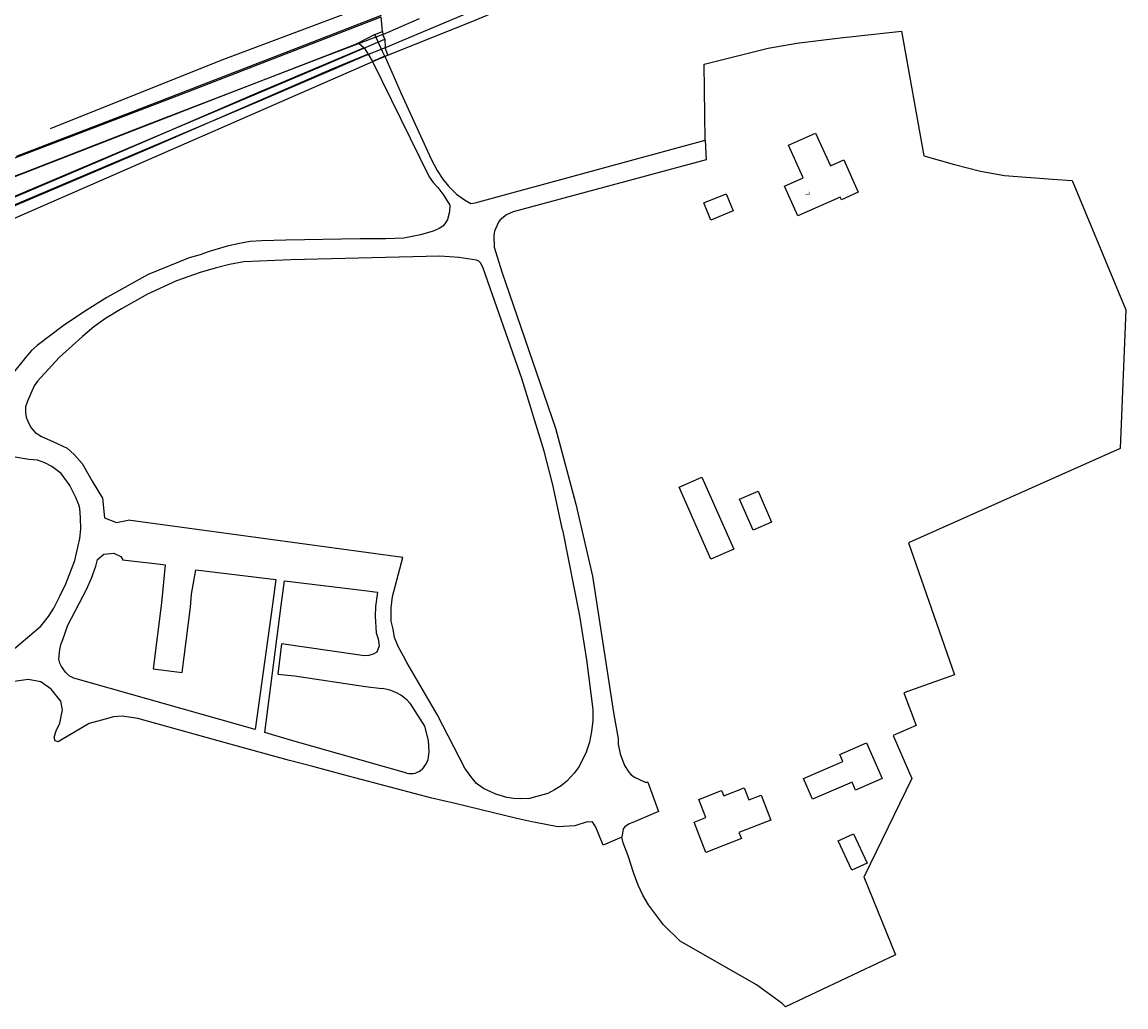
# Model space of a CAD drawing. Extents: x 145741 to 149421, y 457889 to 459999.
# Tile 62 of 84: x 148493 to 148710, y 459246 to 459439. Entities that reach past the tile are written whole.
import ezdxf
from ezdxf.enums import TextEntityAlignment as Align

# ---------------------------------------------------------------- set-up
doc = ezdxf.new("R2010")
doc.units = 0
doc.header["$LTSCALE"] = 4
doc.layers.get('0').update_dxf_attribs({"linetype": 'CONTINUOUS'})
doc.styles.add('ISO', font='ISO')

msp = doc.modelspace()

# ---------------------------------------------------------------- linework, layer by layer
at = {"linetype": 'Continuous'}
for p, q in [((148597.12, 459448.13), (148564.57, 459434.37)), ((148526.73, 459426.09), (148563.83, 459440.47)), ((148564.09, 459437.61), (148563.83, 459440.47)), ((148564.14, 459437.02), (148571.37, 459440.17)), ((148581.49, 459439.46), (148565.16, 459432.91)), ((148562.55, 459436.98), (148559.18, 459435.27)), ((148562.55, 459436.98), (148564.09, 459437.61)), ((148564.08, 459433.65), (148562.55, 459436.98)), ((148564.09, 459437.61), (148564.14, 459437.02)), ((148564.51, 459436.08), (148564.14, 459437.02)), ((148564.51, 459436.08), (148564.57, 459434.37)), ((148645.64, 459435.3), (148653.63, 459436.29)), ((148653.63, 459436.29), (148666.21, 459437.64)), ((148666.21, 459437.64), (148670.62, 459413.15)), ((148558.55, 459434.95), (148530.58, 459424.13)), ((148560.49, 459434.38), (148539.36, 459425.44)), ((148559.18, 459435.27), (148558.55, 459434.95)), ((148559.18, 459435.27), (148559.5, 459435.27)), ((148559.5, 459435.27), (148560.49, 459434.38)), ((148560.49, 459434.38), (148561.27, 459433.14)), ((148564.54, 459432.77), (148564.08, 459433.65)), ((148565.12, 459433.01), (148564.57, 459434.37)), ((148627.43, 459431.17), (148639.98, 459434.3)), ((148639.98, 459434.3), (148645.64, 459435.3)), ((148561.27, 459433.14), (148554.13, 459430.19)), ((148561.27, 459433.14), (148562.1, 459431.7)), ((148564.54, 459432.77), (148562.1, 459431.7)), ((148562.1, 459431.7), (148573.29, 459408.98)), ((148564.54, 459432.77), (148567.77, 459425.42)), ((148565.12, 459433.01), (148565.16, 459432.91)), ((148554.13, 459430.19), (148518.37, 459414.62)), ((148627.62, 459416.2), (148627.43, 459431.17)), ((148482.77, 459409.33), (148526.73, 459426.09)), ((148539.36, 459425.44), (148509.11, 459412.42)), ((148567.77, 459425.42), (148573.64, 459412.47)), ((148530.58, 459424.13), (148484.11, 459406.08)), ((148582.3, 459403.85), (148627.62, 459416.2)), ((148627.62, 459416.2), (148627.79, 459412.3)), ((148644.01, 459415.22), (148649.34, 459417.61)), ((148649.34, 459417.61), (148652.24, 459411.14)), ((148518.37, 459414.62), (148484.88, 459400.37)), ((148646.9, 459408.77), (148644.01, 459415.22)), ((148509.11, 459412.42), (148456.4, 459389.96)), ((148573.64, 459412.47), (148574.86, 459410.23)), ((148627.79, 459412.3), (148589.78, 459402.11)), ((148652.24, 459411.14), (148654.88, 459412.32)), ((148654.88, 459412.32), (148657.74, 459405.94)), ((148670.62, 459413.15), (148676.65, 459411.39)), ((148574.86, 459410.23), (148575.94, 459408.54)), ((148676.65, 459411.39), (148681.79, 459410.1)), ((148681.79, 459410.1), (148686.5, 459409.23)), ((148573.29, 459408.98), (148574.08, 459407.86)), ((148574.08, 459407.86), (148574.99, 459406.88)), ((148575.94, 459408.54), (148577.04, 459407.15)), ((148643.23, 459407.12), (148646.9, 459408.77)), ((148686.5, 459409.23), (148695.97, 459408.5)), ((148695.97, 459408.5), (148699.84, 459408.29)), ((148699.84, 459408.29), (148710.42, 459382.77)), ((148574.99, 459406.88), (148576.12, 459405.33)), ((148576.12, 459405.33), (148577.32, 459403.39)), ((148577.04, 459407.15), (148578.65, 459405.6)), ((148578.65, 459405.6), (148580.21, 459404.45)), ((148627.34, 459403.88), (148631.71, 459405.64)), ((148631.71, 459405.64), (148633.12, 459402.27)), ((148645.85, 459401.27), (148643.23, 459407.12)), ((148657.74, 459405.94), (148654.43, 459404.45)), ((148577.32, 459403.39), (148577.27, 459402.06)), ((148580.21, 459404.45), (148581.45, 459403.73)), ((148581.45, 459403.73), (148582.3, 459403.85)), ((148628.71, 459400.42), (148627.34, 459403.88)), ((148654.18, 459405), (148645.85, 459401.27)), ((148654.43, 459404.45), (148654.18, 459405)), ((148577.27, 459402.06), (148576.88, 459400.57)), ((148588.5, 459401.51), (148587.26, 459400.52)), ((148589.78, 459402.11), (148588.5, 459401.51)), ((148633.12, 459402.27), (148628.71, 459400.42)), ((148575.23, 459398.81), (148574.02, 459398.3)), ((148575.93, 459399.28), (148575.23, 459398.81)), ((148576.34, 459399.75), (148575.93, 459399.28)), ((148576.88, 459400.57), (148576.34, 459399.75)), ((148586.93, 459400.05), (148586.13, 459398.26)), ((148587.26, 459400.52), (148586.93, 459400.05)), ((148559.69, 459396.75), (148545.03, 459396.53)), ((148564.74, 459396.76), (148559.69, 459396.75)), ((148568.3, 459396.93), (148564.74, 459396.76)), ((148571.56, 459397.54), (148568.3, 459396.93)), ((148574.02, 459398.3), (148571.56, 459397.54)), ((148586.13, 459398.26), (148586.01, 459397.46)), ((148586.01, 459397.46), (148586.06, 459395.16)), ((148533.51, 459395.31), (148529.77, 459394.24)), ((148535.94, 459395.86), (148533.51, 459395.31)), ((148538.05, 459396.23), (148535.94, 459395.86)), ((148540.3, 459396.4), (148538.05, 459396.23)), ((148545.03, 459396.53), (148540.3, 459396.4)), ((148586.06, 459395.16), (148587.57, 459390.28)), ((148526.05, 459393.02), (148517.95, 459389.72)), ((148528.18, 459393.64), (148526.05, 459393.02)), ((148529.77, 459394.24), (148528.18, 459393.64)), ((148536.79, 459392.24), (148533.96, 459391.73)), ((148546.03, 459392.64), (148536.79, 459392.24)), ((148575.35, 459393.33), (148546.03, 459392.64)), ((148579.15, 459393.08), (148575.35, 459393.33)), ((148582.55, 459392.58), (148579.15, 459393.08)), ((148583.04, 459392.35), (148582.55, 459392.58)), ((148583.46, 459391.97), (148583.04, 459392.35)), ((148528.21, 459390.11), (148523.54, 459388.52)), ((148531.15, 459391.02), (148528.21, 459390.11)), ((148533.96, 459391.73), (148531.15, 459391.02)), ((148583.92, 459390.99), (148583.46, 459391.97)), ((148591.48, 459369.29), (148583.92, 459390.99)), ((148587.57, 459390.28), (148598.14, 459359.51)), ((148517.95, 459389.72), (148509.78, 459385.21)), ((148523.54, 459388.52), (148517.85, 459385.9)), ((148517.85, 459385.9), (148512.73, 459383.02)), ((148509.78, 459385.21), (148505.44, 459382.49)), ((148505.44, 459382.49), (148501.2, 459379.67)), ((148512.73, 459383.02), (148509.55, 459381.06)), ((148710.42, 459382.77), (148709.29, 459355.51)), ((148501.2, 459379.67), (148496.12, 459375.77)), ((148507.28, 459379.46), (148505, 459377.54)), ((148509.55, 459381.06), (148507.28, 459379.46)), ((148505, 459377.54), (148500.42, 459373.38)), ((148496.12, 459375.77), (148495.01, 459374.8)), ((148493.86, 459373.49), (148490.91, 459369.78)), ((148495.01, 459374.8), (148493.86, 459373.49)), ((148500.42, 459373.38), (148496.17, 459368.76)), ((148496.17, 459368.76), (148495.54, 459367.82)), ((148595.88, 459354.96), (148591.48, 459369.29)), ((148495.54, 459367.82), (148494.19, 459364.78)), ((148494.19, 459364.78), (148493.83, 459363.71)), ((148493.83, 459363.71), (148493.79, 459362.59)), ((148493.79, 459362.59), (148493.95, 459361.66)), ((148493.95, 459361.66), (148494.39, 459360.55)), ((148494.39, 459360.55), (148494.9, 459359.54)), ((148494.9, 459359.54), (148495.68, 459358.66)), ((148495.68, 459358.66), (148496.97, 459357.86)), ((148496.97, 459357.86), (148499.2, 459356.85)), ((148598.14, 459359.51), (148602.16, 459344.51)), ((148494.48, 459353.32), (148472.05, 459357.03)), ((148499.2, 459356.85), (148501.99, 459355.52)), ((148501.99, 459355.52), (148503.38, 459354.32)), ((148709.29, 459355.51), (148667.64, 459336.92)), ((148496.16, 459353.17), (148494.48, 459353.32)), ((148497.63, 459352.67), (148496.16, 459353.17)), ((148503.38, 459354.32), (148504.94, 459352.54)), ((148597.59, 459348.36), (148595.88, 459354.96)), ((148498.97, 459351.95), (148497.63, 459352.67)), ((148500.8, 459350.55), (148498.97, 459351.95)), ((148504.94, 459352.54), (148506.94, 459349.03)), ((148502.08, 459348.88), (148500.8, 459350.55)), ((148502.52, 459348.18), (148502.08, 459348.88)), ((148506.94, 459349.03), (148508.95, 459345.68)), ((148622.48, 459347.89), (148626.97, 459349.86)), ((148626.97, 459349.86), (148633.22, 459335.67)), ((148503.71, 459345.86), (148502.52, 459348.18)), ((148599.52, 459339.47), (148597.59, 459348.36)), ((148628.73, 459333.7), (148622.48, 459347.89)), ((148634.37, 459345.48), (148638.02, 459347.07)), ((148638.02, 459347.07), (148640.68, 459340.98)), ((148504.29, 459344.37), (148503.71, 459345.86)), ((148508.95, 459345.68), (148509.33, 459341.86)), ((148602.16, 459344.51), (148605.39, 459330.36)), ((148637.04, 459339.39), (148634.37, 459345.48)), ((148504.48, 459343.64), (148504.29, 459344.37)), ((148504.66, 459341.91), (148504.48, 459343.64)), ((148504.67, 459339.59), (148504.66, 459341.91)), ((148509.33, 459341.86), (148511.74, 459340.88)), ((148511.74, 459340.88), (148513.98, 459341.4)), ((148568.05, 459334.05), (148513.98, 459341.4)), ((148640.68, 459340.98), (148637.04, 459339.39)), ((148504.5, 459337.79), (148504.67, 459339.59)), ((148599.52, 459339.47), (148602.86, 459322.53)), ((148503.51, 459333.42), (148504.5, 459337.79)), ((148667.64, 459336.92), (148676.68, 459310.88)), ((148507.62, 459332.29), (148507.97, 459333.64)), ((148507.97, 459333.64), (148509.25, 459334.69)), ((148509.25, 459334.69), (148511.22, 459334.85)), ((148511.22, 459334.85), (148512.6, 459334.22)), ((148512.6, 459334.22), (148512.88, 459333.7)), ((148512.88, 459333.7), (148512.87, 459333.59)), ((148512.87, 459333.59), (148520.38, 459332.68)), ((148566.07, 459326.35), (148568.05, 459334.05)), ((148633.22, 459335.67), (148628.73, 459333.7)), ((148501.75, 459328.82), (148503.51, 459333.42)), ((148506.82, 459329.97), (148507.62, 459332.29)), ((148520.38, 459332.68), (148521.3, 459332.59)), ((148521.3, 459332.59), (148520.59, 459325.1)), ((148526.49, 459326.8), (148527.35, 459331.56)), ((148527.35, 459331.56), (148543.11, 459329.66)), ((148505.81, 459327.69), (148506.82, 459329.97)), ((148543.11, 459329.66), (148542.42, 459324.76)), ((148544.15, 459324.54), (148544.78, 459329.45)), ((148544.78, 459329.45), (148560.01, 459327.61)), ((148605.39, 459330.36), (148609.52, 459303.47)), ((148500.59, 459326.38), (148501.75, 459328.82)), ((148502.14, 459320.66), (148505.81, 459327.69)), ((148560.01, 459327.61), (148563.08, 459327.19)), ((148563.08, 459327.19), (148562.72, 459324.39)), ((148499.36, 459324.07), (148500.59, 459326.38)), ((148520.59, 459325.1), (148518.91, 459312.11)), ((148526.29, 459324.21), (148526.49, 459326.8)), ((148565.76, 459324.1), (148566.07, 459326.35)), ((148498.33, 459322.43), (148499.36, 459324.07)), ((148524.62, 459311.37), (148526.29, 459324.21)), ((148542.42, 459324.76), (148538.99, 459300.12)), ((148540.94, 459299.55), (148544.15, 459324.54)), ((148562.72, 459324.39), (148562.64, 459322.44)), ((148565.8, 459321.47), (148565.76, 459324.1)), ((148496.81, 459320.5), (148498.33, 459322.43)), ((148501.09, 459317.69), (148502.14, 459320.66)), ((148562.64, 459322.44), (148562.84, 459319.19)), ((148566.18, 459319.89), (148565.8, 459321.47)), ((148602.86, 459322.53), (148604.21, 459313.86)), ((148490.31, 459315), (148496.81, 459320.5)), ((148562.84, 459319.19), (148563.23, 459318.03)), ((148566.43, 459318.29), (148566.18, 459319.89)), ((148500.55, 459315.92), (148500.81, 459317.1)), ((148500.81, 459317.1), (148501.09, 459317.69)), ((148544.19, 459317.03), (148543.45, 459311.07)), ((148559.18, 459314.87), (148544.19, 459317.03)), ((148563.43, 459316.63), (148562.99, 459315.38)), ((148563.23, 459318.03), (148563.43, 459316.63)), ((148567.13, 459316.5), (148566.43, 459318.29)), ((148568.23, 459314.61), (148567.13, 459316.5)), ((148500.34, 459314.02), (148500.55, 459315.92)), ((148500.56, 459313.22), (148500.34, 459314.02)), ((148560.46, 459314.68), (148559.18, 459314.87)), ((148561.37, 459314.69), (148560.46, 459314.68)), ((148562.24, 459314.98), (148561.37, 459314.69)), ((148562.99, 459315.38), (148562.24, 459314.98)), ((148568.84, 459313.37), (148568.23, 459314.61)), ((148500.87, 459312.57), (148500.56, 459313.22)), ((148501.69, 459311.43), (148500.87, 459312.57)), ((148518.91, 459312.11), (148524.62, 459311.37)), ((148574.85, 459303.08), (148568.84, 459313.37)), ((148604.21, 459313.86), (148605.45, 459304.06)), ((148494.32, 459309.98), (148490.18, 459309.38)), ((148496.85, 459309.53), (148494.32, 459309.98)), ((148502.4, 459310.72), (148501.69, 459311.43)), ((148503.31, 459310.28), (148502.4, 459310.72)), ((148538.99, 459300.12), (148503.31, 459310.28)), ((148543.45, 459311.07), (148546.75, 459310.7)), ((148546.75, 459310.7), (148560.7, 459308.63)), ((148676.68, 459310.88), (148666.73, 459307.37)), ((148498.86, 459308.1), (148496.85, 459309.53)), ((148500.78, 459305.74), (148498.86, 459308.1)), ((148560.7, 459308.63), (148563.94, 459308.2)), ((148501.08, 459303.99), (148500.78, 459305.74)), ((148569.47, 459305.32), (148572.32, 459300.81)), ((148666.73, 459307.37), (148669.13, 459300.95)), ((148500.57, 459301.4), (148501.08, 459303.99)), ((148605.45, 459304.06), (148605.48, 459301.9)), ((148609.52, 459303.47), (148610.45, 459298.28)), ((148499.81, 459299.88), (148500.57, 459301.4)), ((148506.33, 459301.34), (148500.9, 459298.12)), ((148509.46, 459302.2), (148506.33, 459301.34)), ((148511.15, 459302.61), (148509.46, 459302.2)), ((148512.85, 459302.76), (148511.15, 459302.61)), ((148515.93, 459302.31), (148512.85, 459302.76)), ((148535.28, 459296.96), (148515.93, 459302.31)), ((148580.28, 459292.52), (148574.85, 459303.08)), ((148605.48, 459301.9), (148605.22, 459299.73)), ((148499.45, 459298.64), (148499.81, 459299.88)), ((148545.94, 459298.06), (148540.94, 459299.55)), ((148572.32, 459300.81), (148573.05, 459297.98)), ((148605.22, 459299.73), (148604.82, 459297.66)), ((148669.13, 459300.95), (148664.58, 459298.99)), ((148664.58, 459298.99), (148668.25, 459290.5)), ((148499.61, 459297.89), (148499.45, 459298.64)), ((148500.25, 459297.7), (148499.61, 459297.89)), ((148500.9, 459298.12), (148500.25, 459297.7)), ((148545.76, 459294.07), (148535.28, 459296.96)), ((148568.9, 459291.56), (148545.94, 459298.06)), ((148573.05, 459297.98), (148573.23, 459295.77)), ((148604.82, 459297.66), (148604.14, 459295.67)), ((148610.45, 459298.28), (148610.44, 459297.23)), ((148610.44, 459297.23), (148610.89, 459295.35)), ((148654.11, 459295.24), (148659.38, 459297.51)), ((148659.38, 459297.51), (148662.42, 459290.47)), ((148573.23, 459295.77), (148572.98, 459294.17)), ((148604.14, 459295.67), (148602.82, 459292.83)), ((148610.89, 459295.35), (148611.7, 459293.03)), ((148654.72, 459293.85), (148654.11, 459295.24)), ((148550.37, 459292.89), (148545.76, 459294.07)), ((148556.4, 459291.25), (148550.37, 459292.89)), ((148572.69, 459293.43), (148571.87, 459292.36)), ((148572.98, 459294.17), (148572.69, 459293.43)), ((148581.44, 459290.88), (148580.28, 459292.52)), ((148602.82, 459292.83), (148601.8, 459291.57)), ((148611.7, 459293.03), (148612.54, 459291.75)), ((148646.93, 459290.49), (148654.72, 459293.85)), ((148573.8, 459286.6), (148556.4, 459291.25)), ((148582.57, 459289.54), (148581.44, 459290.88)), ((148601.8, 459291.57), (148600.36, 459289.99)), ((148612.54, 459291.75), (148613.03, 459291.24)), ((148613.03, 459291.24), (148613.67, 459290.78)), ((148613.67, 459290.78), (148615.79, 459289.78)), ((148648.7, 459286.4), (148646.93, 459290.49)), ((148662.42, 459290.47), (148657.21, 459288.22)), ((148668.25, 459290.5), (148658.87, 459271.17)), ((148583.95, 459288.52), (148582.57, 459289.54)), ((148586.39, 459287.38), (148583.95, 459288.52)), ((148597.96, 459288.25), (148596.62, 459287.54)), ((148599.24, 459289.08), (148597.96, 459288.25)), ((148600.36, 459289.99), (148599.24, 459289.08)), ((148615.79, 459289.78), (148616.29, 459289.77)), ((148616.29, 459289.77), (148618.38, 459284.01)), ((148626.32, 459286.36), (148630.84, 459288.13)), ((148630.84, 459288.13), (148631.26, 459287.06)), ((148631.26, 459287.06), (148635.28, 459288.63)), ((148635.28, 459288.63), (148636.2, 459286.28)), ((148656.54, 459289.78), (148648.7, 459286.4)), ((148657.21, 459288.22), (148656.54, 459289.78)), ((148578.39, 459285.54), (148573.8, 459286.6)), ((148588.53, 459286.75), (148586.39, 459287.38)), ((148589.86, 459286.56), (148588.53, 459286.75)), ((148591.33, 459286.51), (148589.86, 459286.56)), ((148593.03, 459286.59), (148591.33, 459286.51)), ((148596.62, 459287.54), (148593.03, 459286.59)), ((148627.71, 459282.8), (148626.32, 459286.36)), ((148636.2, 459286.28), (148638.59, 459287.22)), ((148638.59, 459287.22), (148640.51, 459282.31)), ((148590.52, 459282.62), (148578.39, 459285.54)), ((148618.38, 459284.01), (148613.33, 459281.83)), ((148593.47, 459281.95), (148590.52, 459282.62)), ((148594.17, 459281.82), (148593.47, 459281.95)), ((148598.58, 459280.96), (148594.17, 459281.82)), ((148604.37, 459281.98), (148601.96, 459281.16)), ((148605.07, 459281.89), (148604.37, 459281.98)), ((148605.42, 459281.94), (148605.07, 459281.89)), ((148606.06, 459280.9), (148605.42, 459281.94)), ((148612.62, 459281.59), (148611.81, 459281)), ((148613.33, 459281.83), (148612.62, 459281.59)), ((148625.4, 459281.9), (148627.71, 459282.8)), ((148627.73, 459275.92), (148625.4, 459281.9)), ((148640.51, 459282.31), (148634.25, 459279.86)), ((148601.96, 459281.16), (148598.58, 459280.96)), ((148607.54, 459277.35), (148606.06, 459280.9)), ((148611.48, 459280.58), (148611.18, 459278.93)), ((148611.81, 459281), (148611.48, 459280.58)), ((148634.25, 459279.86), (148634.72, 459278.65)), ((148653.79, 459278.19), (148656.77, 459279.59)), ((148656.77, 459279.59), (148659.46, 459273.85)), ((148611.18, 459278.93), (148607.54, 459277.35)), ((148611.47, 459277.8), (148611.18, 459278.93)), ((148612.43, 459275.28), (148611.47, 459277.8)), ((148634.72, 459278.65), (148627.73, 459275.92)), ((148656.49, 459272.45), (148653.79, 459278.19)), ((148613.46, 459271.99), (148612.43, 459275.28)), ((148659.46, 459273.85), (148656.49, 459272.45)), ((148614.4, 459269.5), (148613.46, 459271.99)), ((148658.87, 459271.17), (148658.82, 459271.11)), ((148658.82, 459271.11), (148665.04, 459255.76)), ((148615.35, 459267.53), (148614.4, 459269.5)), ((148616.45, 459265.62), (148615.35, 459267.53)), ((148619.4, 459261.67), (148616.45, 459265.62)), ((148622.66, 459258.45), (148619.4, 459261.67)), ((148637.69, 459249.86), (148622.66, 459258.45)), ((148665.04, 459255.76), (148643.44, 459245.51)), ((148642.72, 459246.17), (148637.69, 459249.86)), ((148643.44, 459245.51), (148642.72, 459246.17))]:
    msp.add_line(p, q, dxfattribs=at)
for p, q in [((148532.29, 459431.97), (148562.77, 459443.39)), ((148563.81, 459440.74), (148550.32, 459435.48)), ((148564.14, 459437.02), (148551.86, 459432.35)), ((148552.11, 459430.8), (148564.51, 459436.08)), ((148550.32, 459435.48), (148516.27, 459422.28)), ((148564.57, 459434.37), (148560.81, 459432.9)), ((148563.19, 459432.12), (148460.92, 459387.36)), ((148498.7, 459418.52), (148532.29, 459431.97)), ((148551.86, 459432.35), (148517.74, 459419.22)), ((148560.81, 459432.9), (148539.4, 459423.69)), ((148565.16, 459432.91), (148563.19, 459432.12)), ((148456.07, 459390.08), (148552.11, 459430.8)), ((148539.4, 459423.69), (148456.7, 459388.64)), ((148516.27, 459422.28), (148491.99, 459412.96)), ((148517.74, 459419.22), (148493.13, 459409.65))]:
    msp.add_line(p, q)
for centre, radius, start, end in [((149091.79, 458227.68), 1314.84, 111.66027, 112.83653), ((148563.05, 459299.72), 8.52, 41.1107, 84.0077), ((148569.71, 459294.45), 3, 254.1691, 315.9264)]:
    msp.add_arc(centre, radius, start, end, dxfattribs=at)
msp.add_arc((148641.92, 459007.63), 428.67, 110.31, 115.8855)

# ---------------------------------------------------------------- texts
at = {"style": 'ISO'}
msp.add_text('7', height=0.9, rotation=293.4, dxfattribs=at).set_placement((148647.73, 459405.62), align=Align.MIDDLE_CENTER)

doc.saveas('drawing.dxf')
